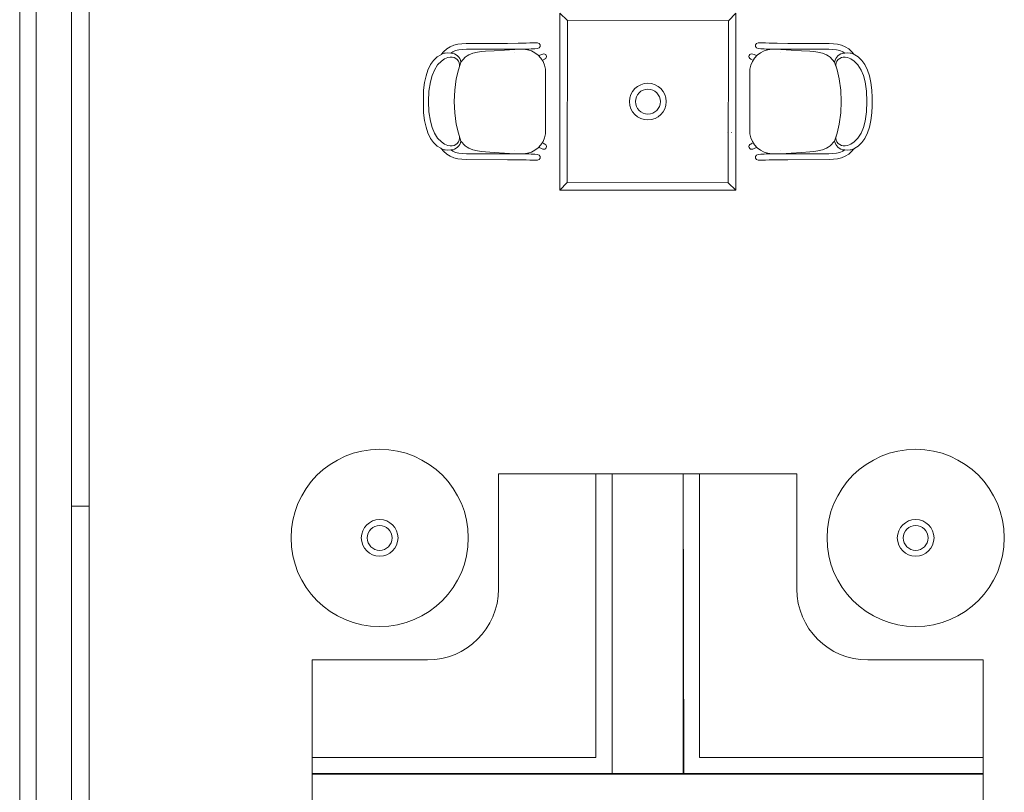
# Model space of a CAD drawing. Header units: millimetres. Extents: x -750 to 72845, y -24282 to 18874.
# Tile 57 of 154: x 50082 to 54312, y 2911 to 6233. Entities that reach past the tile are written whole.
import ezdxf

# ---------------------------------------------------------------- set-up
doc = ezdxf.new("R2010")
doc.units = ezdxf.units.MM
doc.header["$MEASUREMENT"] = 0
doc.linetypes.add('HIDDENX2', pattern=[0.75, 0.5, -0.25])
doc.layers.add('IRISH HOUSE_HYD AIRPORT_DRAINAGE LAYOUT 1$0$GREY SCALE', color=8, linetype='Continuous')
for name, color, linetype, lineweight in [('IRISH HOUSE_HYD AIRPORT_DRAINAGE LAYOUT 1$0$GREYSCALE', 8, 'Continuous', 0), ('M-MEP-ELLG-CABLE', 146, 'HIDDENX2', 20), ('M-MEP-ELPR-EQUIP', 6, 'Continuous', 20)]:
    doc.layers.add(name, color=color, linetype=linetype, lineweight=lineweight)

# ---------------------------------------------------------------- blocks, each defined once
blk = doc.blocks.new('IRISH HOUSE_HYD AIRPORT_DRAINAGE LAYOUT 1$0$FLOOR PLAN')
at = {"layer": 'IRISH HOUSE_HYD AIRPORT_DRAINAGE LAYOUT 1$0$GREYSCALE', "color": 8, "lineweight": 0, "ltscale": 0.25}
for p, q in [((381, 14166.1), (381, 4141)), ((305, 8227.7), (304.8, 1755)), ((2627.5, 4280.8), (2557.5, 4280.8)), ((2557.5, 4280.8), (2557.5, 3061.6)), ((2627.5, 2990), (2627.5, 4280.8)), ((2627.5, 4280.8), (2932.3, 4280.8)), ((2627.5, 2990), (2627.5, 4280.8)), ((2932.3, 4280.8), (2935.8, 2990)), ((2932.3, 4280.8), (3002.3, 4280.8)), ((2932.3, 2990), (2932.3, 4280.8)), ((3002.3, 4280.8), (3002.3, 3061.6)), ((304.8, 1755), (304.8, 4141)), ((381, 4141), (304.8, 4141)), ((304.8, 4141), (304.8, 1755)), ((381, 1755), (381, 4141)), ((2557.5, 3061.6), (1338.3, 3061.6)), ((1338.3, 3061.6), (1338.3, 2990)), ((3002.3, 3061.6), (4221.5, 3061.6)), ((4221.5, 3061.6), (4221.5, 2990)), ((4221.9, 2991.8), (1338.3, 2991.8)), ((1338.3, 2991.8), (1338.3, 2687)), ((1338.3, 2990), (2627.5, 2990)), ((2935.8, 2990), (2627.5, 2990)), ((4221.5, 2990), (2932.3, 2990)), ((4221.9, 2683.5), (4221.9, 2991.8))]:
    blk.add_line(p, q, dxfattribs=at)
at = {"layer": 'IRISH HOUSE_HYD AIRPORT_DRAINAGE LAYOUT 1$0$GREYSCALE', "color": 8, "lineweight": 0, "ltscale": 0.2}
blk.add_line((152.6, 8091.7), (152.4, 1907.4), dxfattribs=at)
at = {"layer": 'IRISH HOUSE_HYD AIRPORT_DRAINAGE LAYOUT 1$0$GREYSCALE', "color": 8, "lineweight": 0}
for p, q in [((2402.4, 6261.3), (2435.9, 6229.2)), ((3159.3, 6261.3), (3127.2, 6227.9)), ((1903.1, 6095.1), (1894.7, 6084.4)), ((1916.8, 6107.5), (1903.1, 6095.1)), ((1931.6, 6116.8), (1916.8, 6107.5)), ((1947.5, 6123.2), (1931.6, 6116.8)), ((1933.9, 6089.7), (1942.6, 6095.1)), ((1942.6, 6095.1), (1954.9, 6100)), ((1964.3, 6127.3), (1947.5, 6123.2)), ((1954.9, 6100), (1968.7, 6103.3)), ((1982, 6129.5), (1964.3, 6127.3)), ((1968.7, 6103.3), (1984.2, 6105.3)), ((2000.7, 6130.5), (1982, 6129.5)), ((1984.2, 6105.3), (2001.5, 6106.1)), ((2178.3, 6131.3), (2000.7, 6130.5)), ((2001.5, 6106.1), (2123.6, 6106.7)), ((2029.1, 6088.8), (2049.1, 6093.6)), ((2049.1, 6093.6), (2066.4, 6095.9)), ((2066.4, 6095.9), (2083.7, 6097.4)), ((2083.7, 6097.4), (2119.9, 6099.7)), ((2119.9, 6099.7), (2208.8, 6105.4)), ((2178.4, 6105.8), (2123.6, 6106.7)), ((2223.8, 6131.4), (2178.3, 6131.3)), ((2223.9, 6105.9), (2178.4, 6105.8)), ((2208.8, 6105.4), (2226.7, 6105.9)), ((2242.3, 6131.4), (2223.8, 6131.4)), ((2242.4, 6105.9), (2223.9, 6105.9)), ((2226.7, 6105.9), (2227.2, 6105.9)), ((2227.2, 6105.9), (2230.1, 6105.8)), ((2252.8, 6131.5), (2242.3, 6131.4)), ((2252.9, 6106), (2242.4, 6105.9)), ((2258.1, 6131.9), (2252.8, 6131.5)), ((2257.7, 6106.1), (2252.9, 6106)), ((2271.1, 6106.7), (2257.7, 6106.1)), ((2273.5, 6133.2), (2258.1, 6131.9)), ((2279.7, 6107.5), (2271.1, 6106.7)), ((2286, 6133.5), (2273.5, 6133.2)), ((2291.9, 6107.7), (2279.7, 6107.5)), ((2305.6, 6133.5), (2286, 6133.5)), ((2294.9, 6107.7), (2291.9, 6107.7)), ((2306, 6109.1), (2294.9, 6107.7)), ((2305.8, 6133.5), (2305.6, 6133.5)), ((2306, 6133.5), (2305.8, 6133.5)), ((2313.2, 6131.1), (2306, 6133.5)), ((2306, 6109.1), (2313.2, 6111.4)), ((2317.6, 6125), (2313.2, 6131.1)), ((2313.2, 6111.4), (2317.6, 6117.5)), ((2317.6, 6117.5), (2317.6, 6125)), ((3242.8, 6125), (3247.2, 6131.1)), ((3242.8, 6117.5), (3242.8, 6125)), ((3247.2, 6111.4), (3242.8, 6117.5)), ((3247.2, 6131.1), (3254.3, 6133.5)), ((3254.3, 6109.1), (3247.2, 6111.4)), ((3254.3, 6133.5), (3254.6, 6133.5)), ((3254.3, 6109.1), (3265.5, 6107.7)), ((3254.6, 6133.5), (3254.8, 6133.5)), ((3254.8, 6133.5), (3274.4, 6133.5)), ((3265.5, 6107.7), (3268.5, 6107.7)), ((3268.5, 6107.7), (3280.7, 6107.5)), ((3274.4, 6133.5), (3286.9, 6133.2)), ((3280.7, 6107.5), (3289.3, 6106.7)), ((3286.9, 6133.2), (3302.3, 6131.9)), ((3289.3, 6106.7), (3302.7, 6106.1)), ((3302.3, 6131.9), (3307.6, 6131.5)), ((3302.7, 6106.1), (3307.5, 6106)), ((3307.5, 6106), (3318, 6105.9)), ((3307.6, 6131.5), (3318.1, 6131.4)), ((3318, 6105.9), (3336.5, 6105.9)), ((3318.1, 6131.4), (3336.6, 6131.4)), ((3333.2, 6105.9), (3330.3, 6105.8)), ((3333.6, 6105.9), (3333.2, 6105.9)), ((3351.5, 6105.4), (3333.6, 6105.9)), ((3336.5, 6105.9), (3381.9, 6105.8)), ((3336.6, 6131.4), (3382, 6131.3)), ((3440.5, 6099.7), (3351.5, 6105.4)), ((3381.9, 6105.8), (3436.8, 6106.7)), ((3382, 6131.3), (3559.7, 6130.5)), ((3558.9, 6106.1), (3436.8, 6106.7)), ((3476.7, 6097.4), (3440.5, 6099.7)), ((3494, 6095.9), (3476.7, 6097.4)), ((3511.3, 6093.6), (3494, 6095.9)), ((3531.3, 6088.8), (3511.3, 6093.6)), ((3576.2, 6105.3), (3558.9, 6106.1)), ((3559.7, 6130.5), (3578.4, 6129.5)), ((3591.7, 6103.3), (3576.2, 6105.3)), ((3578.4, 6129.5), (3596.1, 6127.3)), ((3605.5, 6100), (3591.7, 6103.3)), ((3596.1, 6127.3), (3612.9, 6123.2)), ((3617.8, 6095.1), (3605.5, 6100)), ((3612.9, 6123.2), (3628.8, 6116.8)), ((3626.5, 6089.7), (3617.8, 6095.1)), ((3628.8, 6116.8), (3643.6, 6107.5)), ((3643.6, 6107.5), (3657.2, 6095.1)), ((3657.2, 6095.1), (3665.7, 6084.4)), ((1847, 6039.9), (1859.6, 6057.7)), ((1859.6, 6057.7), (1861.2, 6059.1)), ((1861.2, 6059.1), (1875.7, 6073.6)), ((1875.7, 6073.6), (1890.7, 6082.2)), ((1893.6, 6055.3), (1877.5, 6038.8)), ((1890.7, 6082.2), (1893.8, 6084)), ((1907, 6064.1), (1893.6, 6055.3)), ((1893.8, 6084), (1894.7, 6084.4)), ((1894.7, 6084.4), (1906, 6089)), ((1906, 6089), (1910.4, 6089.6)), ((1921.8, 6070.2), (1907, 6064.1)), ((1910.4, 6089.6), (1921.6, 6090.7)), ((1933.9, 6089.7), (1921.6, 6090.7)), ((1931.5, 6071.5), (1921.8, 6070.2)), ((1932.3, 6071.6), (1931.5, 6071.5)), ((1935.5, 6089.5), (1933.9, 6089.7)), ((1944.2, 6091.1), (1944.1, 6091.1)), ((1977.3, 6051), (1966.8, 6017.4)), ((1995.6, 6071.6), (1977.3, 6051)), ((2005, 6077.6), (1995.6, 6071.6)), ((2011.9, 6082), (2005, 6077.6)), ((2029.1, 6088.8), (2011.9, 6082)), ((2209.5, 6091.3), (2209.4, 6091.3)), ((2313.3, 6079.6), (2323.3, 6082.8)), ((2323.3, 6082.8), (2329, 6085.4)), ((2329, 6085.4), (2329.2, 6085.5)), ((2329.2, 6085.5), (2333.6, 6086.3)), ((2337.9, 6064), (2330.8, 6060.6)), ((2333.6, 6086.3), (2338, 6085.5)), ((2338, 6064.1), (2337.9, 6064)), ((2338, 6085.5), (2341.8, 6083)), ((2341.8, 6066.6), (2338, 6064.1)), ((2341.8, 6083), (2344.3, 6079.2)), ((2344.3, 6070.3), (2341.8, 6066.6)), ((2344.3, 6079.2), (2345.1, 6074.8)), ((2345.1, 6074.8), (2344.3, 6070.3)), ((3216.1, 6079.2), (3215.2, 6074.8)), ((3215.2, 6074.8), (3216.1, 6070.3)), ((3218.6, 6083), (3216.1, 6079.2)), ((3216.1, 6070.3), (3218.6, 6066.6)), ((3222.4, 6085.5), (3218.6, 6083)), ((3218.6, 6066.6), (3222.4, 6064.1)), ((3226.8, 6086.3), (3222.4, 6085.5)), ((3222.4, 6064.1), (3222.5, 6064)), ((3222.5, 6064), (3229.5, 6060.6)), ((3231.2, 6085.5), (3226.8, 6086.3)), ((3231.4, 6085.4), (3231.2, 6085.5)), ((3237, 6082.8), (3231.4, 6085.4)), ((3247.1, 6079.6), (3237, 6082.8)), ((3350.9, 6091.3), (3350.9, 6091.3)), ((3531.3, 6088.8), (3548.5, 6082)), ((3548.5, 6082), (3555.4, 6077.6)), ((3555.4, 6077.6), (3564.7, 6071.6)), ((3564.7, 6071.6), (3583.1, 6051)), ((3583.1, 6051), (3593.5, 6017.4)), ((3616.2, 6091.1), (3616.3, 6091.1)), ((3624.9, 6089.5), (3626.5, 6089.7)), ((3626.5, 6089.7), (3638.8, 6090.7)), ((3628.1, 6071.6), (3628.9, 6071.5)), ((3628.9, 6071.5), (3638.6, 6070.2)), ((3638.6, 6070.2), (3653.4, 6064.1)), ((3649.9, 6089.6), (3638.8, 6090.7)), ((3654.3, 6089), (3649.9, 6089.6)), ((3653.4, 6064.1), (3666.7, 6055.3)), ((3665.7, 6084.4), (3654.3, 6089)), ((3666.6, 6084), (3665.7, 6084.4)), ((3669.7, 6082.2), (3666.6, 6084)), ((3666.7, 6055.3), (3682.9, 6038.8)), ((3684.6, 6073.6), (3669.7, 6082.2)), ((3699.2, 6059.1), (3684.6, 6073.6)), ((3700.8, 6057.7), (3699.2, 6059.1)), ((3713.4, 6039.9), (3700.8, 6057.7)), ((1835.7, 6016.3), (1827.6, 5991.7)), ((1847, 6039.9), (1835.7, 6016.3)), ((1863.6, 6016.6), (1853.8, 5993.3)), ((1877.5, 6038.8), (1863.6, 6016.6)), ((1966.8, 6017.4), (1957.8, 5978.5)), ((2341.3, 6019.6), (2341.3, 5742.8)), ((3219.1, 6019.6), (3219.1, 5742.8)), ((3593.5, 6017.4), (3602.5, 5978.5)), ((3682.9, 6038.8), (3696.8, 6016.6)), ((3696.8, 6016.6), (3706.6, 5993.3)), ((3713.4, 6039.9), (3724.7, 6016.3)), ((3724.7, 6016.3), (3732.7, 5991.7)), ((1827.6, 5991.7), (1821.2, 5962.3)), ((1846.4, 5965.6), (1840.2, 5925.9)), ((1853.8, 5993.3), (1846.4, 5965.6)), ((1957.8, 5978.5), (1950.8, 5930)), ((3602.5, 5978.5), (3609.5, 5930)), ((3706.6, 5993.3), (3713.9, 5965.6)), ((3713.9, 5965.6), (3720.2, 5925.9)), ((3732.7, 5991.7), (3739.1, 5962.3)), ((1817.4, 5930), (1816.2, 5899.2)), ((1821.2, 5962.3), (1817.4, 5930)), ((1840.2, 5925.9), (1839, 5881.2)), ((1950.8, 5930), (1948.5, 5881.2)), ((3609.5, 5930), (3611.9, 5881.2)), ((3720.2, 5925.9), (3721.4, 5881.2)), ((3739.1, 5962.3), (3743, 5930)), ((3743, 5930), (3744.2, 5899.2)), ((1816.2, 5899.2), (1816.4, 5881.2)), ((1816.2, 5863.3), (1816.4, 5881.2)), ((1839, 5881.2), (1840.2, 5836.6)), ((1948.5, 5881.2), (1948.5, 5881.2)), ((1948.5, 5881.2), (1948.5, 5881.2)), ((1948.5, 5881.2), (1950.8, 5832.5)), ((3611.9, 5881.2), (3609.5, 5832.5)), ((3611.9, 5881.2), (3611.9, 5881.2)), ((3611.9, 5881.2), (3611.9, 5881.2)), ((3721.4, 5881.2), (3720.2, 5836.6)), ((3744.2, 5899.2), (3744, 5881.2)), ((3744.2, 5863.3), (3744, 5881.2)), ((1817.4, 5832.4), (1816.2, 5863.3)), ((3743, 5832.4), (3744.2, 5863.3)), ((1821.2, 5800.2), (1817.4, 5832.4)), ((1827.6, 5770.7), (1821.2, 5800.2)), ((1840.2, 5836.6), (1846.4, 5796.8)), ((1846.4, 5796.8), (1853.8, 5769.1)), ((1950.8, 5832.5), (1957.8, 5784)), ((3609.5, 5832.5), (3602.5, 5784)), ((3713.9, 5796.8), (3706.6, 5769.1)), ((3720.2, 5836.6), (3713.9, 5796.8)), ((3732.7, 5770.7), (3739.1, 5800.2)), ((3739.1, 5800.2), (3743, 5832.4)), ((1835.7, 5746.2), (1827.6, 5770.7)), ((1853.8, 5769.1), (1863.6, 5745.8)), ((1957.8, 5784), (1966.8, 5745)), ((3602.5, 5784), (3593.5, 5745)), ((3706.6, 5769.1), (3696.8, 5745.8)), ((3724.7, 5746.2), (3732.7, 5770.7)), ((1847, 5722.5), (1835.7, 5746.2)), ((1847, 5722.5), (1859.6, 5704.8)), ((1863.6, 5745.8), (1877.5, 5723.6)), ((1893.6, 5707.2), (1877.5, 5723.6)), ((1966.8, 5745), (1977.3, 5711.4)), ((1995.6, 5690.8), (1977.3, 5711.4)), ((3121.4, 5747.8), (3121.7, 5747.8)), ((3139.2, 5748.2), (3139.6, 5748.2)), ((3564.7, 5690.8), (3583.1, 5711.4)), ((3593.5, 5745), (3583.1, 5711.4)), ((3666.7, 5707.2), (3682.9, 5723.6)), ((3696.8, 5745.8), (3682.9, 5723.6)), ((3713.4, 5722.5), (3700.8, 5704.8)), ((3713.4, 5722.5), (3724.7, 5746.2)), ((1859.6, 5704.8), (1861.2, 5703.3)), ((1861.2, 5703.3), (1875.7, 5688.8)), ((1875.7, 5688.8), (1890.7, 5680.3)), ((1890.7, 5680.3), (1893.8, 5678.4)), ((1907, 5698.4), (1893.6, 5707.2)), ((1893.8, 5678.4), (1894.7, 5678.1)), ((1894.7, 5678.1), (1906, 5673.5)), ((1903.1, 5667.3), (1894.7, 5678.1)), ((1906, 5673.5), (1910.4, 5672.9)), ((1921.8, 5692.3), (1907, 5698.4)), ((1910.4, 5672.9), (1921.6, 5671.8)), ((1933.9, 5672.8), (1921.6, 5671.8)), ((1931.5, 5690.9), (1921.8, 5692.3)), ((1932.3, 5690.8), (1931.5, 5690.9)), ((1935.5, 5672.9), (1933.9, 5672.8)), ((1933.9, 5672.8), (1942.6, 5667.4)), ((1944.2, 5671.4), (1944.1, 5671.4)), ((2005, 5684.8), (1995.6, 5690.8)), ((2011.9, 5680.4), (2005, 5684.8)), ((2029.1, 5673.6), (2011.9, 5680.4)), ((2029.1, 5673.6), (2049.1, 5668.8)), ((2049.1, 5668.8), (2066.4, 5666.5)), ((2209.5, 5671.2), (2209.4, 5671.2)), ((2313.3, 5682.9), (2323.3, 5679.7)), ((2323.3, 5679.7), (2329, 5677)), ((2329, 5677), (2329.2, 5677)), ((2329.2, 5677), (2333.6, 5676.1)), ((2337.9, 5698.4), (2330.8, 5701.9)), ((2333.6, 5676.1), (2338, 5677)), ((2338, 5698.4), (2337.9, 5698.4)), ((2341.8, 5695.9), (2338, 5698.4)), ((2338, 5677), (2341.8, 5679.5)), ((2344.3, 5692.1), (2341.8, 5695.9)), ((2341.8, 5679.5), (2344.3, 5683.2)), ((2345.1, 5687.7), (2344.3, 5692.1)), ((2344.3, 5683.2), (2345.1, 5687.7)), ((3215.2, 5687.7), (3216.1, 5692.1)), ((3216.1, 5683.2), (3215.2, 5687.7)), ((3216.1, 5692.1), (3218.6, 5695.9)), ((3218.6, 5679.5), (3216.1, 5683.2)), ((3218.6, 5695.9), (3222.4, 5698.4)), ((3222.4, 5677), (3218.6, 5679.5)), ((3222.4, 5698.4), (3222.5, 5698.4)), ((3226.8, 5676.1), (3222.4, 5677)), ((3222.5, 5698.4), (3229.5, 5701.9)), ((3231.2, 5677), (3226.8, 5676.1)), ((3231.4, 5677), (3231.2, 5677)), ((3237, 5679.7), (3231.4, 5677)), ((3247.1, 5682.9), (3237, 5679.7)), ((3350.9, 5671.2), (3350.9, 5671.2)), ((3511.3, 5668.8), (3494, 5666.5)), ((3531.3, 5673.6), (3511.3, 5668.8)), ((3531.3, 5673.6), (3548.5, 5680.4)), ((3548.5, 5680.4), (3555.4, 5684.8)), ((3555.4, 5684.8), (3564.7, 5690.8)), ((3616.2, 5671.4), (3616.3, 5671.4)), ((3626.5, 5672.8), (3617.8, 5667.4)), ((3624.9, 5672.9), (3626.5, 5672.8)), ((3626.5, 5672.8), (3638.8, 5671.8)), ((3628.1, 5690.8), (3628.9, 5690.9)), ((3628.9, 5690.9), (3638.6, 5692.3)), ((3638.6, 5692.3), (3653.4, 5698.4)), ((3649.9, 5672.9), (3638.8, 5671.8)), ((3654.3, 5673.5), (3649.9, 5672.9)), ((3653.4, 5698.4), (3666.7, 5707.2)), ((3665.7, 5678.1), (3654.3, 5673.5)), ((3657.2, 5667.3), (3665.7, 5678.1)), ((3666.6, 5678.4), (3665.7, 5678.1)), ((3669.7, 5680.3), (3666.6, 5678.4)), ((3684.6, 5688.8), (3669.7, 5680.3)), ((3699.2, 5703.3), (3684.6, 5688.8)), ((3700.8, 5704.8), (3699.2, 5703.3)), ((1916.8, 5654.9), (1903.1, 5667.3)), ((1931.6, 5645.6), (1916.8, 5654.9)), ((1947.5, 5639.2), (1931.6, 5645.6)), ((1942.6, 5667.4), (1954.9, 5662.4)), ((1964.3, 5635.2), (1947.5, 5639.2)), ((1954.9, 5662.4), (1968.7, 5659.1)), ((1982, 5632.9), (1964.3, 5635.2)), ((1968.7, 5659.1), (1984.2, 5657.2)), ((2000.7, 5631.9), (1982, 5632.9)), ((1984.2, 5657.2), (2001.5, 5656.3)), ((2178.3, 5631.1), (2000.7, 5631.9)), ((2001.5, 5656.3), (2123.6, 5655.7)), ((2066.4, 5666.5), (2083.7, 5665.1)), ((2083.7, 5665.1), (2119.9, 5662.7)), ((2119.9, 5662.7), (2208.8, 5657)), ((2178.4, 5656.6), (2123.6, 5655.7)), ((2223.8, 5631.1), (2178.3, 5631.1)), ((2223.9, 5656.6), (2178.4, 5656.6)), ((2208.8, 5657), (2226.7, 5656.5)), ((2242.3, 5631), (2223.8, 5631.1)), ((2242.4, 5656.5), (2223.9, 5656.6)), ((2226.7, 5656.5), (2227.2, 5656.5)), ((2227.2, 5656.5), (2230.1, 5656.6)), ((2252.8, 5630.9), (2242.3, 5631)), ((2252.9, 5656.4), (2242.4, 5656.5)), ((2258.1, 5630.5), (2252.8, 5630.9)), ((2257.7, 5656.4), (2252.9, 5656.4)), ((2271.1, 5655.7), (2257.7, 5656.4)), ((2273.5, 5629.3), (2258.1, 5630.5)), ((2279.7, 5655), (2271.1, 5655.7)), ((2286, 5629), (2273.5, 5629.3)), ((2291.9, 5654.7), (2279.7, 5655)), ((2305.6, 5629), (2286, 5629)), ((2294.9, 5654.7), (2291.9, 5654.7)), ((2306, 5653.3), (2294.9, 5654.7)), ((2305.8, 5629), (2305.6, 5629)), ((2306, 5629), (2305.8, 5629)), ((2306, 5653.3), (2313.2, 5651)), ((2313.2, 5631.3), (2306, 5629)), ((2313.2, 5651), (2317.6, 5644.9)), ((2317.6, 5637.4), (2313.2, 5631.3)), ((2317.6, 5644.9), (2317.6, 5637.4)), ((3247.2, 5651), (3242.8, 5644.9)), ((3242.8, 5644.9), (3242.8, 5637.4)), ((3242.8, 5637.4), (3247.2, 5631.3)), ((3254.3, 5653.3), (3247.2, 5651)), ((3247.2, 5631.3), (3254.3, 5629)), ((3254.3, 5653.3), (3265.5, 5654.7)), ((3254.3, 5629), (3254.6, 5629)), ((3254.6, 5629), (3254.8, 5629)), ((3254.8, 5629), (3274.4, 5629)), ((3265.5, 5654.7), (3268.5, 5654.7)), ((3268.5, 5654.7), (3280.7, 5655)), ((3274.4, 5629), (3286.9, 5629.3)), ((3280.7, 5655), (3289.3, 5655.7)), ((3286.9, 5629.3), (3302.3, 5630.5)), ((3289.3, 5655.7), (3302.7, 5656.4)), ((3302.3, 5630.5), (3307.6, 5630.9)), ((3302.7, 5656.4), (3307.5, 5656.4)), ((3307.5, 5656.4), (3318, 5656.5)), ((3307.6, 5630.9), (3318.1, 5631)), ((3318, 5656.5), (3336.5, 5656.6)), ((3318.1, 5631), (3336.6, 5631.1)), ((3333.2, 5656.5), (3330.3, 5656.6)), ((3333.6, 5656.5), (3333.2, 5656.5)), ((3351.5, 5657), (3333.6, 5656.5)), ((3336.5, 5656.6), (3381.9, 5656.6)), ((3336.6, 5631.1), (3382, 5631.1)), ((3440.5, 5662.7), (3351.5, 5657)), ((3381.9, 5656.6), (3436.8, 5655.7)), ((3382, 5631.1), (3559.7, 5631.9)), ((3558.9, 5656.3), (3436.8, 5655.7)), ((3476.7, 5665.1), (3440.5, 5662.7)), ((3494, 5666.5), (3476.7, 5665.1)), ((3576.2, 5657.2), (3558.9, 5656.3)), ((3559.7, 5631.9), (3578.4, 5632.9)), ((3591.7, 5659.1), (3576.2, 5657.2)), ((3578.4, 5632.9), (3596.1, 5635.2)), ((3605.5, 5662.4), (3591.7, 5659.1)), ((3596.1, 5635.2), (3612.9, 5639.2)), ((3617.8, 5667.4), (3605.5, 5662.4)), ((3612.9, 5639.2), (3628.8, 5645.6)), ((3628.8, 5645.6), (3643.6, 5654.9)), ((3643.6, 5654.9), (3657.2, 5667.3)), ((2402.4, 5500), (2434.5, 5533.5)), ((3159.3, 5500), (3125.9, 5532.1)), ((2557.5, 4280.8), (2138.8, 4280.8)), ((2138.8, 4280.8), (2138.8, 3785.1)), ((2557.5, 3061.6), (2557.5, 4280.8)), ((3002.3, 3061.6), (3002.3, 4280.8)), ((3002.3, 4280.8), (3421, 4280.8)), ((3421, 4280.8), (3421, 3785.1)), ((2557.5, 3976), (2557.5, 3061.6)), ((3002.3, 3976), (3002.3, 3061.6)), ((1834, 3480.3), (1338.3, 3480.3)), ((1338.3, 3480.3), (1338.3, 3061.6)), ((3725.8, 3480.3), (4221.5, 3480.3)), ((4221.5, 3480.3), (4221.5, 3061.6)), ((1338.3, 3061.6), (2557.5, 3061.6)), ((2557.5, 3061.6), (1643.1, 3061.6)), ((4221.5, 3061.6), (3002.3, 3061.6)), ((3002.3, 3061.6), (3916.7, 3061.6))]:
    blk.add_line(p, q, dxfattribs=at)
at = {"layer": 'IRISH HOUSE_HYD AIRPORT_DRAINAGE LAYOUT 1$0$GREYSCALE', "color": 8, "lineweight": 0, "ltscale": 3}
for p, q in [((2402.4, 5500), (2402.4, 6261.3)), ((3159.3, 6261.3), (3159.3, 5500)), ((2434.5, 5533.5), (2435.9, 6229.2)), ((2435.9, 6229.2), (3127.2, 6227.9)), ((3127.2, 6227.9), (3125.9, 5532.1)), ((3159.3, 5500), (2402.4, 5500)), ((3125.9, 5532.1), (2434.5, 5533.5))]:
    blk.add_line(p, q, dxfattribs=at)
at = {"layer": 'IRISH HOUSE_HYD AIRPORT_DRAINAGE LAYOUT 1$0$GREYSCALE', "color": 8, "lineweight": 0}
for centre, radius in [((2780.9, 5880.7), 78.9), ((2780.9, 5880.7), 53.5), ((1628.5, 4005.1), 380.9), ((3931.4, 4005.1), 380.9), ((1628.5, 4005.1), 78.9), ((3931.4, 4005.1), 78.9), ((1628.5, 4005.1), 53.5), ((3931.4, 4005.1), 53.5)]:
    blk.add_circle(centre, radius, dxfattribs=at)
for centre, radius, start, end in [((2243.1, 6007.1), 98.9, 7.2909, 88.3551), ((3317.2, 6007.1), 98.9, 91.6449, 172.7091), ((1937.1, 6037.4), 34.5, 348.2401, 99.3448), ((1932.2, 6044), 45.6, 8.8864, 85.879), ((3628.2, 6044), 45.6, 94.121, 171.1136), ((3623.3, 6037.4), 34.5, 80.6552, 191.7599), ((1937.1, 5725), 34.5, 260.6552, 11.7599), ((1932.2, 5718.4), 45.6, 274.121, 351.1136), ((2243.1, 5755.4), 98.9, 271.6449, 352.7091), ((3317.2, 5755.4), 98.9, 187.2909, 268.3551), ((3628.2, 5718.4), 45.6, 188.8864, 265.879), ((3623.3, 5725), 34.5, 168.2401, 279.3448), ((1834, 3785.1), 304.8, 270, 0), ((3725.8, 3785.1), 304.8, 180, 270)]:
    blk.add_arc(centre, radius, start, end, dxfattribs=at)
blk = doc.blocks.new('IRISH HOUSE_HYD AIRPORT_DRAINAGE LAYOUT 1')
at = {"layer": 'IRISH HOUSE_HYD AIRPORT_DRAINAGE LAYOUT 1$0$GREY SCALE'}
blk.add_blockref('IRISH HOUSE_HYD AIRPORT_DRAINAGE LAYOUT 1$0$FLOOR PLAN', (0, 0), dxfattribs=at)

msp = doc.modelspace()

# ---------------------------------------------------------------- linework, layer by layer
at = {"layer": 'M-MEP-ELLG-CABLE', "color": 1, "ltscale": 5}
msp.add_lwpolyline([(50152.4, 2709.6), (50152.4, 2709.6), (50110.9, 2751.5, -0.197928), (50081.8, 2822), (50081.8, 7347.6, -0.199474), (50111.3, 7418.5), (50152.4, 7459.4), (50152.6, 7459.2)], format="xyb", dxfattribs=at)

# ---------------------------------------------------------------- block references
at = {"layer": 'M-MEP-ELPR-EQUIP'}
msp.add_blockref('IRISH HOUSE_HYD AIRPORT_DRAINAGE LAYOUT 1', (50000, 0), dxfattribs=at)

doc.saveas('drawing.dxf')
